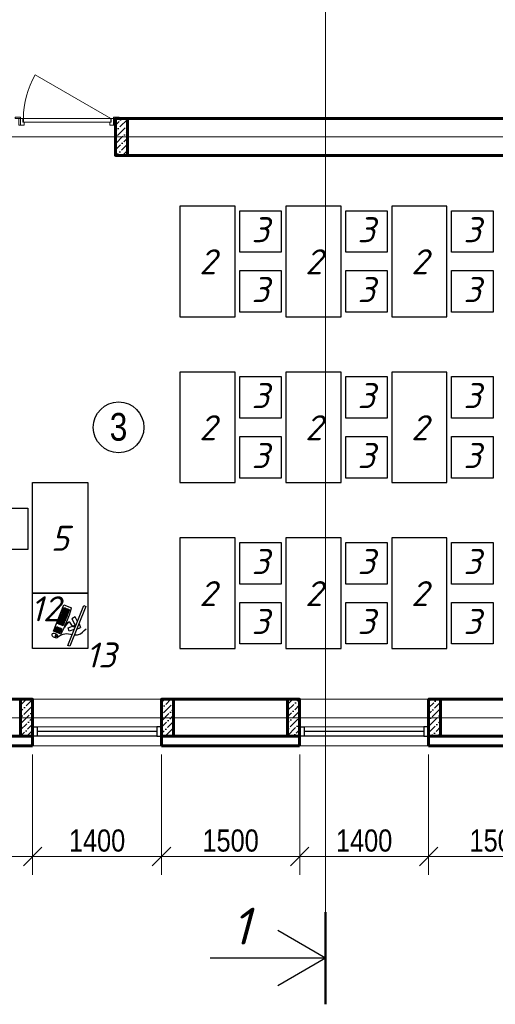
# Model space of a CAD drawing. Header units: millimetres. Extents: x -257011 to 237647566, y 2784933 to 6706507.
# Tile 133 of 256: x 9415922 to 9424413, y 5005825 to 5023387. Entities that reach past the tile are written whole.
import ezdxf

# ---------------------------------------------------------------- set-up
doc = ezdxf.new("R2010")
doc.units = ezdxf.units.MM
doc.header["$LTSCALE"] = 1000
doc.header["$PDMODE"] = 32
doc.header["$PDSIZE"] = 0.3
doc.linetypes.add('ACAD_ISO03W100', pattern=[30, 12, -18])
doc.linetypes.add('ACAD_ISO10W100', pattern=[18, 12, -3, 0, -3])
for name, color, linetype, lineweight in [('Doors', 86, 'Continuous', 13), ('expl', 234, 'Continuous', 13), ('PLAN', 7, 'Continuous', 40), ('заливки', 250, 'Continuous', 18), ('Калонны', 20, 'Continuous', 25), ('Размеры', 251, 'Continuous', 18)]:
    doc.layers.add(name, color=color, linetype=linetype, lineweight=lineweight)
for name, color, linetype in [('kcd_tx', 7, 'Continuous'), ('TESS', 252, 'Continuous'), ('ТХ', 7, 'Continuous')]:
    doc.layers.add(name, color=color, linetype=linetype)
doc.styles.get("Standard").update_dxf_attribs({"font": 'ARIALN.TTF'})
doc.dimstyles.new('Санжар', dxfattribs={"dimtxt": 240, "dimasz": 200, "dimexe": 200, "dimexo": 200, "dimgap": 50, "dimtad": 1, "dimdec": 0, "dimtxsty": 'Standard', "dimblk": 'OBLIQUE', "dimcen": 2.5, "dimdle": 200, "dimclrd": 152, "dimclre": 152, "dimclrt": 152, "dimadec": 0, "dimazin": 0, "dimtfac": 1, "dimtdec": 0, "dimtmove": 0, "dimatfit": 3, "dimldrblk": 'OBLIQUE', "dimfxl": 0, "dimlwd": 0, "dimlwe": 0, "dimarcsym": 0})

# ---------------------------------------------------------------- blocks, each defined once
blk = doc.blocks.new('eshik yangi')
at = {"layer": 'Doors'}
blk.add_line((1405002, 1634259), (1404179, 1633784), dxfattribs=at)
for points in [[(1404002, 1634329), (1404022, 1634329), (1404022, 1634259), (1404002, 1634259)], [(1404062, 1634299), (1404062, 1634329), (1404022, 1634329), (1404022, 1634259), (1404047, 1634259), (1404047, 1634299)], [(1404992, 1634299), (1404992, 1634329), (1405032, 1634329), (1405032, 1634259), (1405007, 1634259), (1405007, 1634299)], [(1405052, 1634329), (1405032, 1634329), (1405032, 1634259), (1405052, 1634259)], [(1403962, 1634259), (1404022, 1634259), (1404022, 1634244), (1403962, 1634244)], [(1404052, 1634299), (1405002, 1634299), (1405002, 1634259), (1404052, 1634259)], [(1405032, 1634259), (1405092, 1634259), (1405092, 1634244), (1405032, 1634244)]]:
    blk.add_lwpolyline(points, close=True, dxfattribs=at)
blk.add_arc((1405002, 1634259), 950, 180, 210, dxfattribs=at)
blk = doc.blocks.new('_Oblique')
at = {"color": 0, "linetype": 'ByBlock', "lineweight": -2}
blk.add_line((-0.5, -0.5), (0.5, 0.5), dxfattribs=at)
blk = doc.blocks.new('*D1886')
at = {"layer": 'Defpoints', "color": 0, "lineweight": 50, "ltscale": 100, "transparency": 16777216}
for p in [(9743644, 5074072), (9745144, 5074072), (9743644, 5072766)]:
    blk.add_point(p, dxfattribs=at)
at = {"layer": 'kcd_tx', "color": 152, "lineweight": 0, "ltscale": 100, "transparency": 16777216}
for p, q in [((9743644, 5073872), (9743644, 5072566)), ((9745144, 5073872), (9745144, 5072566)), ((9745344, 5072766), (9743444, 5072766))]:
    blk.add_line(p, q, dxfattribs=at)
at = {"layer": 'kcd_tx', "color": 152, "lineweight": 0, "ltscale": 100, "transparency": 16777216, "xscale": 200, "yscale": 200, "zscale": 200, "rotation": 180}
blk.add_blockref('_Oblique', (9743644, 5072766), dxfattribs=at)
at = {"layer": 'kcd_tx', "color": 152, "lineweight": 0, "ltscale": 100, "transparency": 16777216, "xscale": 200, "yscale": 200, "zscale": 200}
blk.add_blockref('_Oblique', (9745144, 5072766), dxfattribs=at)
at = {"layer": 'kcd_tx', "color": 152, "ltscale": 100, "transparency": 16777216, "insert": (9744394, 5072938), "char_height": 240, "attachment_point": 5}
blk.add_mtext('1500', dxfattribs=at)
blk = doc.blocks.new('*D1887')
at = {"layer": 'Defpoints', "color": 0, "lineweight": 50, "ltscale": 100, "transparency": 16777216}
for p in [(9742244, 5074072), (9743644, 5074072), (9742244, 5072766)]:
    blk.add_point(p, dxfattribs=at)
at = {"layer": 'kcd_tx', "color": 152, "lineweight": 0, "ltscale": 100, "transparency": 16777216}
for p, q in [((9742244, 5073872), (9742244, 5072566)), ((9743644, 5073872), (9743644, 5072566)), ((9743844, 5072766), (9742044, 5072766))]:
    blk.add_line(p, q, dxfattribs=at)
at = {"layer": 'kcd_tx', "color": 152, "lineweight": 0, "ltscale": 100, "transparency": 16777216, "xscale": 200, "yscale": 200, "zscale": 200, "rotation": 180}
blk.add_blockref('_Oblique', (9742244, 5072766), dxfattribs=at)
at = {"layer": 'kcd_tx', "color": 152, "lineweight": 0, "ltscale": 100, "transparency": 16777216, "xscale": 200, "yscale": 200, "zscale": 200}
blk.add_blockref('_Oblique', (9743644, 5072766), dxfattribs=at)
at = {"layer": 'kcd_tx', "color": 152, "ltscale": 100, "transparency": 16777216, "insert": (9742944, 5072938), "char_height": 240, "attachment_point": 5}
blk.add_mtext('1400', dxfattribs=at)
blk = doc.blocks.new('*D1888')
at = {"layer": 'Defpoints', "color": 0, "lineweight": 50, "ltscale": 100, "transparency": 16777216}
for p in [(9740744, 5074072), (9742244, 5074072), (9740744, 5072766)]:
    blk.add_point(p, dxfattribs=at)
at = {"layer": 'kcd_tx', "color": 152, "lineweight": 0, "ltscale": 100, "transparency": 16777216}
for p, q in [((9740744, 5073872), (9740744, 5072566)), ((9742244, 5073872), (9742244, 5072566)), ((9742444, 5072766), (9740544, 5072766))]:
    blk.add_line(p, q, dxfattribs=at)
at = {"layer": 'kcd_tx', "color": 152, "lineweight": 0, "ltscale": 100, "transparency": 16777216, "xscale": 200, "yscale": 200, "zscale": 200, "rotation": 180}
blk.add_blockref('_Oblique', (9740744, 5072766), dxfattribs=at)
at = {"layer": 'kcd_tx', "color": 152, "lineweight": 0, "ltscale": 100, "transparency": 16777216, "xscale": 200, "yscale": 200, "zscale": 200}
blk.add_blockref('_Oblique', (9742244, 5072766), dxfattribs=at)
at = {"layer": 'kcd_tx', "color": 152, "ltscale": 100, "transparency": 16777216, "insert": (9741494, 5072938), "char_height": 240, "attachment_point": 5}
blk.add_mtext('1500', dxfattribs=at)
blk = doc.blocks.new('*D1889')
at = {"layer": 'Defpoints', "color": 0, "lineweight": 50, "ltscale": 100, "transparency": 16777216}
for p in [(9739344, 5074072), (9740744, 5074072), (9739344, 5072766)]:
    blk.add_point(p, dxfattribs=at)
at = {"layer": 'kcd_tx', "color": 152, "lineweight": 0, "ltscale": 100, "transparency": 16777216}
for p, q in [((9739344, 5073872), (9739344, 5072566)), ((9740744, 5073872), (9740744, 5072566)), ((9740944, 5072766), (9739144, 5072766))]:
    blk.add_line(p, q, dxfattribs=at)
at = {"layer": 'kcd_tx', "color": 152, "lineweight": 0, "ltscale": 100, "transparency": 16777216, "xscale": 200, "yscale": 200, "zscale": 200, "rotation": 180}
blk.add_blockref('_Oblique', (9739344, 5072766), dxfattribs=at)
at = {"layer": 'kcd_tx', "color": 152, "lineweight": 0, "ltscale": 100, "transparency": 16777216, "xscale": 200, "yscale": 200, "zscale": 200}
blk.add_blockref('_Oblique', (9740744, 5072766), dxfattribs=at)
at = {"layer": 'kcd_tx', "color": 152, "ltscale": 100, "transparency": 16777216, "insert": (9740044, 5072938), "char_height": 240, "attachment_point": 5}
blk.add_mtext('1400', dxfattribs=at)
blk = doc.blocks.new('*D1865')
at = {"layer": 'Defpoints', "color": 0, "lineweight": 50, "ltscale": 100, "transparency": 16777216}
for p in [(9737144, 5073965), (9739344, 5073965), (9739344, 5072766)]:
    blk.add_point(p, dxfattribs=at)
at = {"layer": 'kcd_tx', "color": 152, "lineweight": 0, "ltscale": 100, "transparency": 16777216}
for p, q in [((9737144, 5073765), (9737144, 5072566)), ((9739344, 5073765), (9739344, 5072566)), ((9736944, 5072766), (9739544, 5072766))]:
    blk.add_line(p, q, dxfattribs=at)
at = {"layer": 'kcd_tx', "color": 152, "lineweight": 0, "ltscale": 100, "transparency": 16777216, "xscale": 200, "yscale": 200, "zscale": 200, "rotation": 180}
blk.add_blockref('_Oblique', (9737144, 5072766), dxfattribs=at)
at = {"layer": 'kcd_tx', "color": 152, "lineweight": 0, "ltscale": 100, "transparency": 16777216, "xscale": 200, "yscale": 200, "zscale": 200}
blk.add_blockref('_Oblique', (9739344, 5072766), dxfattribs=at)
at = {"layer": 'kcd_tx', "color": 152, "ltscale": 100, "transparency": 16777216, "insert": (9738244, 5072938), "char_height": 240, "attachment_point": 5}
blk.add_mtext('2200', dxfattribs=at)
blk = doc.blocks.new('wwww')
at = {"layer": 'заливки', "color": 0, "lineweight": 25, "ltscale": 0.15}
for p, q in [((-325687, -679302), (-325671, -679297)), ((-325686, -679305), (-325687, -679302)), ((-325686, -679305), (-325681, -679321)), ((-325671, -679297), (-325660, -679334)), ((-325484, -679209), (-325477, -679225)), ((-325470, -679244), (-325465, -679256)), ((-325814, -679382), (-325729, -679357)), ((-325808, -679400), (-325814, -679382)), ((-325723, -679374), (-325808, -679400)), ((-325729, -679357), (-325713, -679352)), ((-325708, -679369), (-325723, -679374)), ((-325713, -679352), (-325708, -679369)), ((-325699, -679327), (-325681, -679321)), ((-325693, -679344), (-325699, -679327)), ((-325660, -679334), (-325693, -679344))]:
    blk.add_line(p, q, dxfattribs=at)
for points in [[(-325485, -678956), (-325474, -678992), (-326163, -679200), (-326174, -679165)], [(-325857, -679312), (-325852, -679329), (-325867, -679334), (-325873, -679316)], [(-325839, -679306), (-325834, -679323), (-325850, -679328), (-325855, -679311)], [(-325821, -679301), (-325816, -679318), (-325832, -679323), (-325837, -679306)], [(-325805, -679296), (-325800, -679313), (-325816, -679318), (-325821, -679301)], [(-325800, -679315), (-325794, -679332), (-325810, -679337), (-325815, -679320)], [(-325788, -679291), (-325782, -679308), (-325798, -679313), (-325803, -679295)], [(-325782, -679310), (-325777, -679327), (-325792, -679332), (-325797, -679315)], [(-325770, -679285), (-325764, -679302), (-325780, -679307), (-325785, -679290)], [(-325764, -679304), (-325759, -679322), (-325774, -679326), (-325780, -679309)], [(-325752, -679280), (-325747, -679297), (-325762, -679302), (-325767, -679285)], [(-325746, -679299), (-325741, -679316), (-325756, -679321), (-325762, -679304)], [(-325736, -679275), (-325731, -679292), (-325747, -679297), (-325752, -679280)], [(-325730, -679294), (-325725, -679312), (-325741, -679316), (-325746, -679299)], [(-325725, -679314), (-325719, -679331), (-325735, -679335), (-325740, -679318)], [(-325718, -679270), (-325713, -679287), (-325729, -679292), (-325734, -679274)], [(-325712, -679289), (-325707, -679306), (-325723, -679311), (-325728, -679294)], [(-325707, -679308), (-325701, -679325), (-325717, -679330), (-325722, -679313)], [(-325700, -679264), (-325695, -679281), (-325711, -679286), (-325716, -679269)], [(-325695, -679284), (-325689, -679301), (-325705, -679305), (-325710, -679288)], [(-325689, -679303), (-325684, -679320), (-325699, -679325), (-325704, -679307)], [(-325682, -679259), (-325677, -679276), (-325693, -679281), (-325698, -679264)], [(-325677, -679278), (-325671, -679295), (-325687, -679300), (-325692, -679283)], [(-325617, -679239), (-325611, -679256), (-325627, -679261), (-325632, -679244)], [(-325611, -679258), (-325606, -679275), (-325621, -679280), (-325626, -679263)], [(-325605, -679277), (-325600, -679295), (-325615, -679299), (-325621, -679282)], [(-325599, -679297), (-325594, -679314), (-325610, -679319), (-325615, -679301)], [(-325599, -679234), (-325594, -679251), (-325609, -679255), (-325614, -679238)], [(-325593, -679253), (-325588, -679270), (-325603, -679275), (-325609, -679258)], [(-325593, -679316), (-325588, -679333), (-325604, -679338), (-325609, -679321)], [(-325587, -679272), (-325582, -679289), (-325598, -679294), (-325603, -679277)], [(-325581, -679228), (-325576, -679245), (-325591, -679250), (-325597, -679233)], [(-325581, -679291), (-325576, -679308), (-325592, -679313), (-325597, -679296)], [(-325575, -679247), (-325570, -679265), (-325586, -679269), (-325591, -679252)], [(-325576, -679310), (-325570, -679328), (-325586, -679332), (-325591, -679315)], [(-325569, -679267), (-325564, -679284), (-325580, -679288), (-325585, -679271)], [(-325563, -679223), (-325558, -679240), (-325573, -679245), (-325579, -679228)], [(-325563, -679286), (-325558, -679303), (-325574, -679308), (-325579, -679291)], [(-325557, -679242), (-325552, -679259), (-325568, -679264), (-325573, -679247)], [(-325558, -679305), (-325552, -679322), (-325568, -679327), (-325573, -679310)], [(-325551, -679261), (-325546, -679278), (-325562, -679283), (-325567, -679266)], [(-325546, -679280), (-325540, -679298), (-325556, -679302), (-325561, -679285)], [(-325540, -679300), (-325535, -679317), (-325550, -679321), (-325555, -679304)], [(-325944, -679338), (-325939, -679355), (-325955, -679360), (-325960, -679343)], [(-325938, -679357), (-325933, -679374), (-325949, -679379), (-325954, -679362)], [(-325933, -679376), (-325927, -679394), (-325943, -679398), (-325948, -679381)], [(-325926, -679333), (-325921, -679350), (-325937, -679355), (-325942, -679337)], [(-325927, -679396), (-325922, -679413), (-325937, -679418), (-325942, -679400)], [(-325921, -679415), (-325916, -679432), (-325931, -679437), (-325937, -679420)], [(-325920, -679352), (-325915, -679369), (-325931, -679374), (-325936, -679357)], [(-325915, -679371), (-325909, -679388), (-325925, -679393), (-325930, -679376)], [(-325908, -679327), (-325903, -679344), (-325919, -679349), (-325924, -679332)], [(-325909, -679390), (-325904, -679407), (-325919, -679412), (-325924, -679395)], [(-325903, -679409), (-325898, -679427), (-325913, -679431), (-325919, -679414)], [(-325903, -679346), (-325897, -679364), (-325913, -679368), (-325918, -679351)], [(-325897, -679366), (-325892, -679383), (-325907, -679388), (-325912, -679370)], [(-325891, -679385), (-325886, -679402), (-325901, -679407), (-325907, -679390)], [(-325890, -679322), (-325885, -679339), (-325901, -679344), (-325906, -679327)], [(-325885, -679404), (-325880, -679421), (-325896, -679426), (-325901, -679409)], [(-325885, -679341), (-325879, -679358), (-325895, -679363), (-325900, -679346)], [(-325879, -679360), (-325874, -679377), (-325889, -679382), (-325895, -679365)], [(-325875, -679317), (-325870, -679334), (-325885, -679339), (-325890, -679322)], [(-325873, -679379), (-325868, -679397), (-325884, -679401), (-325889, -679384)], [(-325869, -679336), (-325864, -679353), (-325879, -679358), (-325885, -679341)], [(-325867, -679399), (-325862, -679416), (-325878, -679421), (-325883, -679403)], [(-325863, -679355), (-325858, -679373), (-325874, -679377), (-325879, -679360)], [(-325857, -679375), (-325852, -679392), (-325868, -679397), (-325873, -679379)], [(-325851, -679331), (-325846, -679348), (-325862, -679353), (-325867, -679336)], [(-325852, -679394), (-325846, -679411), (-325862, -679416), (-325867, -679399)], [(-325845, -679350), (-325840, -679367), (-325856, -679372), (-325861, -679355)], [(-325839, -679369), (-325834, -679386), (-325850, -679391), (-325855, -679374)], [(-325833, -679325), (-325828, -679343), (-325844, -679347), (-325849, -679330)], [(-325834, -679388), (-325828, -679406), (-325844, -679410), (-325849, -679393)], [(-325827, -679345), (-325822, -679362), (-325838, -679367), (-325843, -679349)], [(-325822, -679364), (-325816, -679381), (-325832, -679386), (-325837, -679369)], [(-325815, -679320), (-325810, -679337), (-325826, -679342), (-325831, -679325)], [(-325816, -679383), (-325811, -679400), (-325826, -679405), (-325831, -679388)], [(-325810, -679339), (-325804, -679356), (-325820, -679361), (-325825, -679344)], [(-325804, -679358), (-325799, -679376), (-325814, -679380), (-325819, -679363)], [(-325794, -679335), (-325789, -679352), (-325804, -679356), (-325810, -679339)], [(-325788, -679354), (-325783, -679371), (-325799, -679376), (-325804, -679358)], [(-325776, -679329), (-325771, -679346), (-325786, -679351), (-325792, -679334)], [(-325770, -679348), (-325765, -679365), (-325781, -679370), (-325786, -679353)], [(-325758, -679324), (-325753, -679341), (-325769, -679346), (-325774, -679328)], [(-325752, -679343), (-325747, -679360), (-325763, -679365), (-325768, -679348)], [(-325740, -679318), (-325735, -679335), (-325751, -679340), (-325756, -679323)], [(-325734, -679337), (-325729, -679355), (-325745, -679359), (-325750, -679342)], [(-325719, -679333), (-325714, -679350), (-325729, -679355), (-325734, -679337)], [(-325701, -679327), (-325696, -679345), (-325711, -679349), (-325716, -679332)], [(-325695, -679347), (-325690, -679364), (-325705, -679368), (-325711, -679351)], [(-325677, -679341), (-325672, -679358), (-325688, -679363), (-325693, -679346)], [(-325659, -679336), (-325654, -679353), (-325670, -679358), (-325675, -679340)]]:
    blk.add_lwpolyline(points, close=True, dxfattribs=at)
for points in [[(-325889, -679117), (-325924, -679194), (-325866, -679220), (-325815, -679108)], [(-325871, -679073), (-325877, -679070), (-325843, -679016)], [(-325788, -679048), (-325785, -679042), (-325843, -679016)], [(-325749, -679075), (-325677, -679120), (-325710, -679173), (-325815, -679108)], [(-325552, -679198), (-325513, -679328), (-325964, -679465), (-326004, -679335)]]:
    blk.add_lwpolyline(points, dxfattribs=at)
for centre, radius, start, end in [((-325114, -681459), 2303, 100.9493, 112.708), ((-325477, -679229), 29.5, 216.9044, 354.8007)]:
    blk.add_arc(centre, radius, start, end, dxfattribs=at)
at = {"layer": 'заливки', "color": 0, "lineweight": 25, "ltscale": 0.15, "extrusion": (0, 0, -1)}
blk.add_ellipse((-325468, -679263), major_axis=(16.4, -53.3), ratio=0.548518, dxfattribs=at)
at = {"layer": 'заливки', "color": 0, "lineweight": 25, "ltscale": 0.15}
blk.add_ellipse((-325473, -679235), major_axis=(3.92, -9.4), ratio=0.353008, dxfattribs=at)
for points, knots in [([(-325685, -679017), (-325698, -678997), (-325744, -678938), (-325827, -678931), (-325886, -678926)], [258.945343, 258.945343, 258.945343, 258.945343, 321.866255, 469.799997, 469.799997, 469.799997, 469.799997]), ([(-325805, -679092), (-325787, -679100), (-325762, -679126), (-325839, -679240), (-325737, -679231), (-325675, -679225)], [52.696456, 52.696456, 52.696456, 52.696456, 88.452953, 137.856523, 215.270135, 215.270135, 215.270135, 215.270135]), ([(-325800, -679090), (-325797, -679092), (-325794, -679094), (-325788, -679098), (-325785, -679100), (-325780, -679106), (-325778, -679110), (-325775, -679117), (-325774, -679121), (-325774, -679127), (-325774, -679129), (-325775, -679133), (-325775, -679135), (-325777, -679143), (-325779, -679149), (-325783, -679160), (-325786, -679166), (-325791, -679178), (-325793, -679183), (-325796, -679192), (-325797, -679195), (-325798, -679200), (-325798, -679202), (-325798, -679206), (-325798, -679207), (-325797, -679210), (-325796, -679212), (-325795, -679214), (-325794, -679216), (-325791, -679218), (-325790, -679219), (-325786, -679221), (-325784, -679221), (-325778, -679224), (-325773, -679225), (-325761, -679226), (-325754, -679227), (-325740, -679227), (-325732, -679226), (-325709, -679225), (-325692, -679224), (-325675, -679222)], [54.981019, 54.981019, 54.981019, 54.981019, 61.260874, 61.260874, 69.6918, 69.6918, 78.122727, 78.122727, 86.553654, 86.553654, 90.403827, 90.403827, 94.253999, 94.253999, 104.434609, 104.434609, 114.615219, 114.615219, 124.795829, 124.795829, 131.641747, 131.641747, 135.939583, 135.939583, 141.201002, 141.201002, 146.462422, 146.462422, 151.723841, 151.723841, 156.985261, 156.985261, 162.24668, 162.24668, 172.922377, 172.922377, 183.598075, 183.598075, 194.273772, 194.273772, 215.270135, 215.270135, 215.270135, 215.270135]), ([(-325484, -679209), (-325526, -679194), (-325606, -679165), (-325646, -679086), (-325666, -679050)], [0, 0, 0, 0, 117.894714, 225.048375, 225.048375, 225.048375, 225.048375])]:
    blk.add_open_spline(points, degree=3, knots=knots, dxfattribs=at)
blk = doc.blocks.new('njmghn')
at = {"ltscale": 100}
h = blk.add_hatch(dxfattribs=at)
h.set_pattern_fill('ANSI36', color=256, scale=15, style=0)
h.set_pattern_definition([(45, (9879345.847, 4352708.26), (25.2569703, 92.6088912), [119.0625, -23.8125, 0, -23.8125])])
h.paths.add_polyline_path([(9740243.6, 5080772.3), (9740373.6, 5080772.3), (9740373.6, 5080372.3), (9740243.6, 5080372.3)])
h = blk.add_hatch(dxfattribs=at)
h.set_pattern_fill('ANSI36', color=256, scale=15, style=0)
h.set_pattern_definition([(45, (9885045.847, 4356917.793), (25.2569703, 92.6088912), [119.0625, -23.8125, 0, -23.8125])])
h.paths.add_polyline_path([(9739343.6, 5074072.3), (9739213.6, 5074072.3), (9739213.6, 5074472.3), (9739343.6, 5074472.3)])
h = blk.add_hatch(dxfattribs=at)
h.set_pattern_fill('ANSI36', color=256, scale=15, style=0)
h.set_pattern_definition([(45, (9886815.847, 4356917.793), (25.2569703, 92.6088912), [119.0625, -23.8125, 0, -23.8125])])
h.paths.add_polyline_path([(9740873.6, 5074072.3), (9740743.6, 5074072.3), (9740743.6, 5074472.3), (9740873.6, 5074472.3)])
h = blk.add_hatch(dxfattribs=at)
h.set_pattern_fill('ANSI36', color=256, scale=15, style=0)
h.set_pattern_definition([(45, (9882145.847, 4356917.793), (25.2569703, 92.6088912), [119.0625, -23.8125, 0, -23.8125])])
h.paths.add_polyline_path([(9742243.6, 5074072.3), (9742113.6, 5074072.3), (9742113.6, 5074472.3), (9742243.6, 5074472.3)])
h = blk.add_hatch(dxfattribs=at)
h.set_pattern_fill('ANSI36', color=256, scale=15, style=0)
h.set_pattern_definition([(45, (9883915.847, 4356917.793), (25.2569703, 92.6088912), [119.0625, -23.8125, 0, -23.8125])])
h.paths.add_polyline_path([(9743773.6, 5074072.3), (9743643.6, 5074072.3), (9743643.6, 5074472.3), (9743773.6, 5074472.3)])
at = {"lineweight": 60, "ltscale": 100}
for p, q in [((9747943.6, 5080772.3), (9740243.6, 5080772.3)), ((9740243.6, 5080372.3), (9740243.6, 5080772.3)), ((9747543.6, 5080372.3), (9740243.6, 5080372.3)), ((9738343.6, 5074472.3), (9739343.6, 5074472.3)), ((9739343.6, 5074472.3), (9739343.6, 5074072.3)), ((9740743.6, 5074472.3), (9742243.6, 5074472.3)), ((9740743.6, 5074472.3), (9740743.6, 5074072.3)), ((9742243.6, 5074472.3), (9742243.6, 5074072.3)), ((9743643.6, 5074472.3), (9745143.6, 5074472.3)), ((9743643.6, 5074472.3), (9743643.6, 5074072.3)), ((9737273.6, 5074072.3), (9739343.6, 5074072.3)), ((9740743.6, 5074072.3), (9742243.6, 5074072.3)), ((9743643.6, 5074072.3), (9745143.6, 5074072.3))]:
    blk.add_line(p, q, dxfattribs=at)
at = {"color": 1, "linetype": 'ACAD_ISO10W100', "lineweight": 9, "ltscale": 100}
for p, q in [((9761743.6, 5080572.3), (9734743.6, 5080572.3)), ((9761743.6, 5074272.3), (9734743.6, 5074272.3))]:
    blk.add_line(p, q, dxfattribs=at)
at = {"lineweight": 9, "ltscale": 100}
for p, q in [((9740743.6, 5074472.3), (9739343.6, 5074472.3)), ((9743643.6, 5074472.3), (9742243.6, 5074472.3)), ((9740743.6, 5073965.3), (9739343.6, 5073965.3)), ((9743643.6, 5073965.3), (9742243.6, 5073965.3))]:
    blk.add_line(p, q, dxfattribs=at)
at = {"color": 5, "lineweight": 0}
for p, q in [((9740693.6, 5074172.3), (9739393.6, 5074172.3)), ((9743593.6, 5074172.3), (9742293.6, 5074172.3))]:
    blk.add_line(p, q, dxfattribs=at)
at = {"color": 5}
for p, q in [((9740693.6, 5074122.3), (9739393.6, 5074122.3)), ((9740693.6, 5074072.3), (9739393.6, 5074072.3)), ((9743593.6, 5074122.3), (9742293.6, 5074122.3)), ((9743593.6, 5074072.3), (9742293.6, 5074072.3))]:
    blk.add_line(p, q, dxfattribs=at)
at = {"lineweight": 50}
blk.add_line((9742524.8, 5072162.9), (9742524.8, 5071162.9), dxfattribs=at)
at = {"lineweight": 30}
for q in [(9742005.2, 5071962.9), (9741273, 5071662.9), (9742005.2, 5071362.9)]:
    blk.add_line((9742524.8, 5071662.9), q, dxfattribs=at)
at = {"color": 1, "linetype": 'ACAD_ISO03W100', "lineweight": 15, "ltscale": 15}
blk.add_lwpolyline([(9742524.8, 5090982.3), (9742524.8, 5072162.9)], dxfattribs=at)
at = {"color": 5}
for points in [[(9739343.6, 5074172.3), (9739393.6, 5074172.3), (9739393.6, 5074072.3), (9739343.6, 5074072.3)], [(9740743.6, 5074172.3), (9740693.6, 5074172.3), (9740693.6, 5074072.3), (9740743.6, 5074072.3)], [(9742243.6, 5074172.3), (9742293.6, 5074172.3), (9742293.6, 5074072.3), (9742243.6, 5074072.3)], [(9743643.6, 5074172.3), (9743593.6, 5074172.3), (9743593.6, 5074072.3), (9743643.6, 5074072.3)]]:
    blk.add_lwpolyline(points, close=True, dxfattribs=at)
at = {"color": 252, "lineweight": 60, "ltscale": 100}
for points in [[(9739343.6, 5074072.3), (9739343.6, 5073965.3)], [(9740743.6, 5074072.3), (9740743.6, 5073965.3)], [(9742243.6, 5074072.3), (9742243.6, 5073965.3)], [(9743643.6, 5074072.3), (9743643.6, 5073965.3)], [(9737143.6, 5073965.3), (9739343.6, 5073965.3)], [(9740743.6, 5073965.3), (9742243.6, 5073965.3)], [(9743643.6, 5073965.3), (9745143.6, 5073965.3)]]:
    blk.add_lwpolyline(points, dxfattribs=at)
at = {"color": 32, "lineweight": 30, "ltscale": 100}
for points in [[(9737143.6, 5073972.3), (9739343.6, 5073972.3)], [(9740743.6, 5073972.3), (9742243.6, 5073972.3)], [(9743643.6, 5073972.3), (9745143.6, 5073972.3)]]:
    blk.add_lwpolyline(points, dxfattribs=at)
at = {"layer": 'expl', "lineweight": 30}
blk.add_circle((9740277.8, 5077422.3), 275.1, dxfattribs=at)
at = {"layer": 'Размеры', "lineweight": 60, "ltscale": 5}
for points in [[(9740373.6, 5080772.3), (9740243.6, 5080772.3), (9740243.6, 5080372.3), (9740373.6, 5080372.3)], [(9739213.6, 5074072.3), (9739343.6, 5074072.3), (9739343.6, 5074472.3), (9739213.6, 5074472.3)], [(9740743.6, 5074072.3), (9740873.6, 5074072.3), (9740873.6, 5074472.3), (9740743.6, 5074472.3)], [(9742113.6, 5074072.3), (9742243.6, 5074072.3), (9742243.6, 5074472.3), (9742113.6, 5074472.3)], [(9743643.6, 5074072.3), (9743773.6, 5074072.3), (9743773.6, 5074472.3), (9743643.6, 5074472.3)]]:
    blk.add_lwpolyline(points, close=True, dxfattribs=at)
at = {"layer": 'ТХ', "ltscale": 5}
for points in [[(9741543.6, 5079822.3), (9740943.6, 5079822.3), (9740943.6, 5078622.3), (9741543.6, 5078622.3)], [(9742043.6, 5079322.3), (9741593.6, 5079322.3), (9741593.6, 5079772.3), (9742043.6, 5079772.3)], [(9742693.6, 5079822.3), (9742093.6, 5079822.3), (9742093.6, 5078622.3), (9742693.6, 5078622.3)], [(9743193.6, 5079322.3), (9742743.6, 5079322.3), (9742743.6, 5079772.3), (9743193.6, 5079772.3)], [(9743843.6, 5079822.3), (9743243.6, 5079822.3), (9743243.6, 5078622.3), (9743843.6, 5078622.3)], [(9744343.6, 5079322.3), (9743893.6, 5079322.3), (9743893.6, 5079772.3), (9744343.6, 5079772.3)], [(9742043.6, 5078672.3), (9741593.6, 5078672.3), (9741593.6, 5079122.3), (9742043.6, 5079122.3)], [(9743193.6, 5078672.3), (9742743.6, 5078672.3), (9742743.6, 5079122.3), (9743193.6, 5079122.3)], [(9744343.6, 5078672.3), (9743893.6, 5078672.3), (9743893.6, 5079122.3), (9744343.6, 5079122.3)], [(9741543.6, 5078022.3), (9740943.6, 5078022.3), (9740943.6, 5076822.3), (9741543.6, 5076822.3)], [(9742693.6, 5078022.3), (9742093.6, 5078022.3), (9742093.6, 5076822.3), (9742693.6, 5076822.3)], [(9743843.6, 5078022.3), (9743243.6, 5078022.3), (9743243.6, 5076822.3), (9743843.6, 5076822.3)], [(9742043.6, 5077522.3), (9741593.6, 5077522.3), (9741593.6, 5077972.3), (9742043.6, 5077972.3)], [(9743193.6, 5077522.3), (9742743.6, 5077522.3), (9742743.6, 5077972.3), (9743193.6, 5077972.3)], [(9744343.6, 5077522.3), (9743893.6, 5077522.3), (9743893.6, 5077972.3), (9744343.6, 5077972.3)], [(9742043.6, 5076872.3), (9741593.6, 5076872.3), (9741593.6, 5077322.3), (9742043.6, 5077322.3)], [(9743193.6, 5076872.3), (9742743.6, 5076872.3), (9742743.6, 5077322.3), (9743193.6, 5077322.3)], [(9744343.6, 5076872.3), (9743893.6, 5076872.3), (9743893.6, 5077322.3), (9744343.6, 5077322.3)], [(9739943.6, 5075622.3), (9739343.6, 5075622.3), (9739343.6, 5076822.3), (9739943.6, 5076822.3)], [(9739293.6, 5076095.2), (9738843.6, 5076095.2), (9738843.6, 5076545.2), (9739293.6, 5076545.2)], [(9741543.6, 5076222.3), (9740943.6, 5076222.3), (9740943.6, 5075022.3), (9741543.6, 5075022.3)], [(9742693.6, 5076222.3), (9742093.6, 5076222.3), (9742093.6, 5075022.3), (9742693.6, 5075022.3)], [(9743843.6, 5076222.3), (9743243.6, 5076222.3), (9743243.6, 5075022.3), (9743843.6, 5075022.3)], [(9742043.6, 5075722.3), (9741593.6, 5075722.3), (9741593.6, 5076172.3), (9742043.6, 5076172.3)], [(9743193.6, 5075722.3), (9742743.6, 5075722.3), (9742743.6, 5076172.3), (9743193.6, 5076172.3)], [(9744343.6, 5075722.3), (9743893.6, 5075722.3), (9743893.6, 5076172.3), (9744343.6, 5076172.3)], [(9739943.6, 5075022.3), (9739343.6, 5075022.3), (9739343.6, 5075622.3), (9739943.6, 5075622.3)], [(9742043.6, 5075072.3), (9741593.6, 5075072.3), (9741593.6, 5075522.3), (9742043.6, 5075522.3)], [(9743193.6, 5075072.3), (9742743.6, 5075072.3), (9742743.6, 5075522.3), (9743193.6, 5075522.3)], [(9744343.6, 5075072.3), (9743893.6, 5075072.3), (9743893.6, 5075522.3), (9744343.6, 5075522.3)]]:
    blk.add_lwpolyline(points, close=True, dxfattribs=at)
at = {"color": 2, "lineweight": 70, "xscale": -1, "rotation": 180}
blk.add_blockref('eshik yangi', (8335191.8, 6715030.8), dxfattribs=at)
at = {"layer": 'TESS', "color": 16, "xscale": 0.6480000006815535, "yscale": 0.6480000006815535, "zscale": 0.6480000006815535, "rotation": 231.3037835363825}
blk.add_blockref('wwww', (9951265, 4635373), dxfattribs=at)
at = {"lineweight": 9, "insert": (9740181.5, 5077273.6), "char_height": 300, "width": 349.19, "attachment_point": 7}
blk.add_mtext('3', dxfattribs=at)
at = {"layer": 'PLAN', "lineweight": 30, "insert": (9741707.3, 5072210.7), "char_height": 400, "width": 338.657, "attachment_point": 3}
blk.add_mtext('{\\fISOCPEUR|b1|i1|c204|p34;1}', dxfattribs=at)
at = {"layer": 'Калонны', "char_height": 271.656, "attachment_point": 3}
for s, insert in [('{\\fArial|b0|i0|c204|p34;\\C150; \\fISOCPEUR|b0|i1|c204|p34;\\C1;3}', (9741913.2, 5079701.8)), ('{\\fArial|b0|i0|c204|p34;\\C150; \\fISOCPEUR|b0|i1|c204|p34;\\C1;3}', (9743063.2, 5079701.8)), ('{\\fArial|b0|i0|c204|p34;\\C150; \\fISOCPEUR|b0|i1|c204|p34;\\C1;3}', (9744213.2, 5079701.8)), ('{\\fArial|b0|i0|c204|p34;\\C150; \\fISOCPEUR|b0|i1|c204|p34;\\C1;2}', (9741339.4, 5079354.2)), ('{\\fArial|b0|i0|c204|p34;\\C150; \\fISOCPEUR|b0|i1|c204|p34;\\C1;2}', (9742489.4, 5079354.2)), ('{\\fArial|b0|i0|c204|p34;\\C150; \\fISOCPEUR|b0|i1|c204|p34;\\C1;2}', (9743639.4, 5079354.2)), ('{\\fArial|b0|i0|c204|p34;\\C150; \\fISOCPEUR|b0|i1|c204|p34;\\C1;3}', (9741913.2, 5079051.8)), ('{\\fArial|b0|i0|c204|p34;\\C150; \\fISOCPEUR|b0|i1|c204|p34;\\C1;3}', (9743063.2, 5079051.8)), ('{\\fArial|b0|i0|c204|p34;\\C150; \\fISOCPEUR|b0|i1|c204|p34;\\C1;3}', (9744213.2, 5079051.8)), ('{\\fArial|b0|i0|c204|p34;\\C150; \\fISOCPEUR|b0|i1|c204|p34;\\C1;3}', (9741913.2, 5077901.8)), ('{\\fArial|b0|i0|c204|p34;\\C150; \\fISOCPEUR|b0|i1|c204|p34;\\C1;3}', (9743063.2, 5077901.8)), ('{\\fArial|b0|i0|c204|p34;\\C150; \\fISOCPEUR|b0|i1|c204|p34;\\C1;3}', (9744213.2, 5077901.8)), ('{\\fArial|b0|i0|c204|p34;\\C150; \\fISOCPEUR|b0|i1|c204|p34;\\C1;2}', (9741339.4, 5077554.2)), ('{\\fArial|b0|i0|c204|p34;\\C150; \\fISOCPEUR|b0|i1|c204|p34;\\C1;2}', (9742489.4, 5077554.2)), ('{\\fArial|b0|i0|c204|p34;\\C150; \\fISOCPEUR|b0|i1|c204|p34;\\C1;2}', (9743639.4, 5077554.2)), ('{\\fArial|b0|i0|c204|p34;\\C150; \\fISOCPEUR|b0|i1|c204|p34;\\C1;3}', (9741913.2, 5077251.8)), ('{\\fArial|b0|i0|c204|p34;\\C150; \\fISOCPEUR|b0|i1|c204|p34;\\C1;3}', (9743063.2, 5077251.8)), ('{\\fArial|b0|i0|c204|p34;\\C150; \\fISOCPEUR|b0|i1|c204|p34;\\C1;3}', (9744213.2, 5077251.8)), ('{\\fArial|b0|i0|c204|p34;\\C150; \\fISOCPEUR|b0|i1|c204|p34;\\C1;5}', (9739739.4, 5076354.2)), ('{\\fArial|b0|i0|c204|p34;\\C150; \\fISOCPEUR|b0|i1|c204|p34;\\C1;3}', (9741913.2, 5076101.8)), ('{\\fArial|b0|i0|c204|p34;\\C150; \\fISOCPEUR|b0|i1|c204|p34;\\C1;3}', (9743063.2, 5076101.8)), ('{\\fArial|b0|i0|c204|p34;\\C150; \\fISOCPEUR|b0|i1|c204|p34;\\C1;3}', (9744213.2, 5076101.8)), ('{\\fArial|b0|i0|c204|p34;\\C150; \\fISOCPEUR|b0|i1|c204|p34;\\C1;2}', (9741339.4, 5075754.2)), ('{\\fArial|b0|i0|c204|p34;\\C150; \\fISOCPEUR|b0|i1|c204|p34;\\C1;2}', (9742489.4, 5075754.2)), ('{\\fArial|b0|i0|c204|p34;\\C150; \\fISOCPEUR|b0|i1|c204|p34;\\C1;2}', (9743639.4, 5075754.2)), ('{\\fArial|b0|i0|c204|p34;\\C150; \\fISOCPEUR|b0|i1|c0|p34;\\C1;12}', (9739642.5, 5075589.4)), ('{\\fArial|b0|i0|c204|p34;\\C150; \\fISOCPEUR|b0|i1|c204|p34;\\C1;3}', (9741913.2, 5075451.8)), ('{\\fArial|b0|i0|c204|p34;\\C150; \\fISOCPEUR|b0|i1|c204|p34;\\C1;3}', (9743063.2, 5075451.8)), ('{\\fArial|b0|i0|c204|p34;\\C150; \\fISOCPEUR|b0|i1|c204|p34;\\C1;3}', (9744213.2, 5075451.8)), ('{\\fArial|b0|i0|c204|p34;\\C150; \\fISOCPEUR|b0|i1|c0|p34;\\C1;13}', (9740248.1, 5075087.6))]:
    blk.add_mtext(s, dxfattribs=dict(at, insert=insert))
at = {"layer": 'kcd_tx', "ltscale": 100}
for base, p1, p2, picture, middle in [((9739343.6, 5072765.8), (9740743.6, 5074072.3), (9739343.6, 5074072.3), '*D1889', (9740043.6, 5072938.4)), ((9740743.6, 5072765.8), (9742243.6, 5074072.3), (9740743.6, 5074072.3), '*D1888', (9741493.6, 5072938.4)), ((9742243.6, 5072765.8), (9743643.6, 5074072.3), (9742243.6, 5074072.3), '*D1887', (9742943.6, 5072938.4)), ((9743643.6, 5072765.8), (9745143.6, 5074072.3), (9743643.6, 5074072.3), '*D1886', (9744393.6, 5072938.4))]:
    dim = blk.add_linear_dim(base=base, p1=p1, p2=p2, angle=180, dimstyle='Санжар', override={"dimtmove": 1}, dxfattribs=at)
    dim.commit()
    dim.dimension.update_dxf_attribs({"geometry": picture, "text_midpoint": middle})
at = {"layer": 'kcd_tx', "color": 159, "ltscale": 100, "true_color": 0x22346e}
dim = blk.add_linear_dim(base=(9739343.6, 5072765.8), p1=(9737143.6, 5073965.3), p2=(9739343.6, 5073965.3), angle=180, dimstyle='Санжар', override={"dimtmove": 1}, dxfattribs=at)
dim.commit()
dim.dimension.update_dxf_attribs({"geometry": '*D1865', "text_midpoint": (9738243.6, 5072938.4)})

msp = doc.modelspace()

# ---------------------------------------------------------------- block references
at = {"lineweight": 50, "xscale": 1.644058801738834, "yscale": 1.644058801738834, "zscale": 1.644058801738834}
msp.add_blockref('njmghn', (-6595901.467, -3331464.788), dxfattribs=at)

doc.saveas('drawing.dxf')
